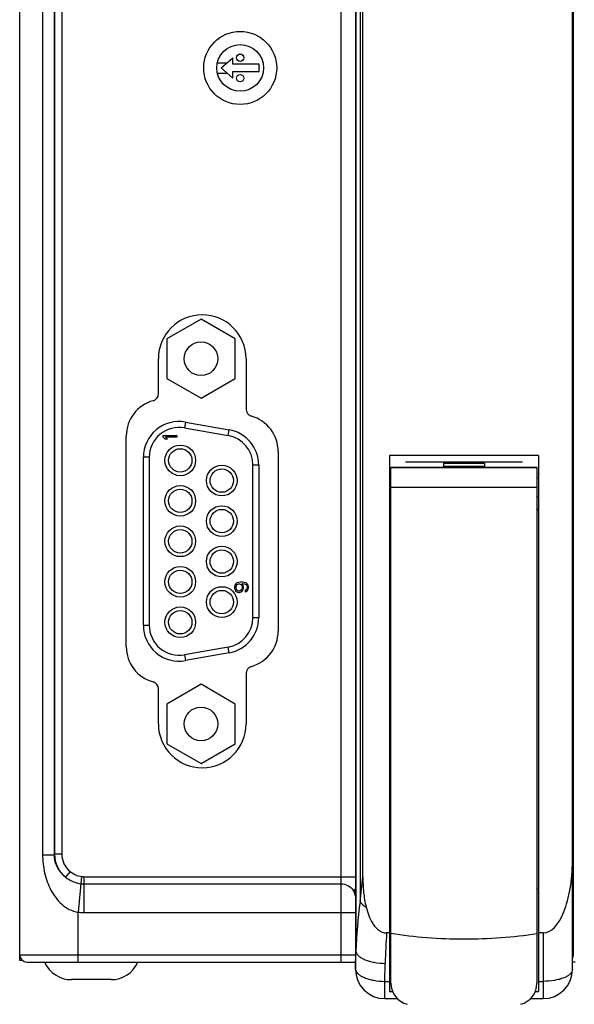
# Model space of a CAD drawing. Header units: millimetres. Extents: x 0 to 421, y 0 to 299.
# Tile 1 of 14: x 118 to 156, y 46 to 113. Entities that reach past the tile are written whole.
import ezdxf

# ---------------------------------------------------------------- set-up
doc = ezdxf.new("R2010")
doc.units = ezdxf.units.MM
doc.header["$LTSCALE"] = 65.395
doc.layers.add('COUPLER-SHAPE', color=7, linetype='CONTINUOUS')

msp = doc.modelspace()

# ---------------------------------------------------------------- linework, layer by layer
at = {"layer": 'COUPLER-SHAPE', "color": 7, "linetype": 'Continuous'}
for p, q in [((118.149485, 48.814469), (118.149485, 145.214469)), ((141.149485, 145.214469), (141.149485, 48.214469)), ((141.17836, 145.188334), (141.17836, 49.443065)), ((140.149485, 144.714469), (140.149485, 48.714469)), ((141.461699, 144.14223), (141.461699, 52.855612)), ((141.649485, 54.550249), (141.649485, 143.577351)), ((119.719955, 137.361199), (119.719955, 56.067737)), ((120.503972, 137.361201), (120.503972, 56.067737)), ((120.532634, 137.332538), (120.532634, 56.096399)), ((121.03233, 137.332538), (121.03233, 56.096399)), ((155.999485, 48.214469), (155.999485, 120.714469)), ((156.064936, 49.214469), (156.064936, 115.660824)), ((131.949485, 109.914469), (132.749485, 110.614469)), ((132.749485, 110.164469), (132.749485, 110.614469)), ((131.688236, 110.264469), (132.323875, 110.264469)), ((131.949485, 109.914469), (132.749485, 109.214469)), ((132.323875, 110.24206), (132.323875, 110.264469)), ((134.549485, 110.164469), (132.749485, 110.164469)), ((134.549485, 109.664469), (134.549485, 110.164469)), ((131.688236, 109.564469), (132.323875, 109.564469)), ((132.323875, 109.564469), (132.323875, 109.586878)), ((132.749485, 109.214469), (132.749485, 109.664469)), ((132.749485, 109.664469), (134.549485, 109.664469)), ((130.569485, 92.717241), (128.224485, 91.363355)), ((132.914485, 91.363355), (130.569485, 92.717241)), ((128.224485, 91.363355), (128.224485, 88.655582)), ((132.914485, 88.655582), (132.914485, 91.363355)), ((127.649485, 87.619818), (127.649485, 90.014469)), ((133.649485, 90.014469), (133.649485, 86.55806)), ((128.224485, 88.655582), (130.569485, 87.301696)), ((130.569485, 87.301696), (132.914485, 88.655582)), ((129.494923, 85.677248), (129.425464, 85.283324)), ((129.494923, 85.677248), (132.494923, 85.148267)), ((129.425464, 85.283324), (132.425464, 84.754344)), ((132.425464, 84.754344), (132.494923, 85.148267)), ((125.449485, 70.30022), (125.449485, 84.728717)), ((127.969485, 84.633219), (127.969485, 84.751969)), ((127.969485, 84.751969), (128.919485, 84.751969)), ((127.969485, 84.633219), (128.110975, 84.514469)), ((128.272677, 84.514469), (128.110975, 84.514469)), ((128.272677, 84.514469), (128.131188, 84.633219)), ((128.919485, 84.633219), (128.131188, 84.633219)), ((128.919485, 84.751969), (128.919485, 84.633219)), ((135.849485, 83.667039), (135.849485, 71.361898)), ((126.619485, 71.764469), (126.619485, 83.264469)), ((127.019485, 83.264469), (126.619485, 83.264469)), ((127.019485, 83.264469), (127.019485, 71.764469)), ((153.674485, 83.391701), (143.474485, 83.391701)), ((143.474485, 83.391701), (143.474485, 46.692808)), ((144.574485, 82.948851), (152.574485, 82.948851)), ((153.674485, 83.391701), (153.674485, 46.692808)), ((134.519485, 82.735488), (134.119485, 82.735488)), ((134.119485, 72.29345), (134.119485, 82.735488)), ((134.519485, 82.735488), (134.519485, 72.29345)), ((143.574485, 82.565069), (147.174485, 82.565069)), ((143.574485, 47.276064), (143.574485, 82.565069)), ((153.574485, 82.55544), (143.574485, 82.55544)), ((147.174485, 82.864469), (149.974485, 82.864469)), ((147.174485, 82.864469), (147.174485, 82.561578)), ((147.174485, 82.664469), (149.974485, 82.664469)), ((147.174485, 82.561578), (149.974485, 82.561578)), ((149.974485, 82.864469), (149.974485, 82.561578)), ((149.974485, 82.565069), (153.574485, 82.565069)), ((153.574485, 82.565069), (153.574485, 47.276064)), ((143.474485, 81.864469), (143.574485, 81.864469)), ((153.674485, 81.864469), (153.574485, 81.864469)), ((143.574485, 81.214469), (153.574485, 81.214469)), ((143.474485, 80.564469), (143.574485, 80.564469)), ((153.674485, 80.564469), (153.574485, 80.564469)), ((143.574485, 79.714469), (143.474485, 79.714469)), ((143.474485, 79.695262), (143.574485, 79.695262)), ((143.574485, 79.644304), (143.474485, 79.644304)), ((153.674485, 79.714469), (153.574485, 79.714469)), ((153.674485, 79.695262), (153.574485, 79.695262)), ((153.674485, 79.644304), (153.574485, 79.644304)), ((156.015194, 79.164469), (156.027236, 79.164469)), ((156.015194, 73.764469), (156.015194, 79.164469)), ((156.027236, 79.164469), (156.027236, 73.764469)), ((132.889698, 74.50926), (132.869485, 74.410302)), ((132.869485, 74.410302), (132.869485, 74.311344)), ((132.869485, 74.311344), (132.889698, 74.212385)), ((132.950336, 74.608219), (132.889698, 74.50926)), ((132.889698, 74.212385), (132.950336, 74.113427)), ((133.031188, 74.667594), (132.950336, 74.608219)), ((132.970549, 74.430094), (132.990762, 74.489469)), ((132.970549, 74.291552), (132.970549, 74.430094)), ((132.990762, 74.232177), (132.970549, 74.291552)), ((132.990762, 74.489469), (133.031188, 74.548844)), ((133.031188, 74.172802), (132.990762, 74.232177)), ((133.132251, 74.707177), (133.031188, 74.667594)), ((133.031188, 74.548844), (133.091826, 74.588427)), ((133.091826, 74.133219), (133.031188, 74.172802)), ((133.091826, 74.588427), (133.152464, 74.608219)), ((133.152464, 74.113427), (133.091826, 74.133219)), ((133.273741, 74.726969), (133.132251, 74.707177)), ((133.152464, 74.608219), (133.19289, 74.608219)), ((133.19289, 74.608219), (133.253528, 74.588427)), ((133.253528, 74.133219), (133.19289, 74.113427)), ((133.253528, 74.588427), (133.314166, 74.548844)), ((133.314166, 74.172802), (133.253528, 74.133219)), ((133.41523, 74.726969), (133.273741, 74.726969)), ((133.314166, 74.548844), (133.354592, 74.489469)), ((133.354592, 74.232177), (133.314166, 74.172802)), ((133.354592, 74.489469), (133.374805, 74.430094)), ((133.374805, 74.291552), (133.354592, 74.232177)), ((133.374805, 74.62801), (133.41523, 74.62801)), ((133.455656, 74.50926), (133.374805, 74.62801)), ((133.374805, 74.430094), (133.374805, 74.291552)), ((133.395017, 74.113427), (133.455656, 74.212385)), ((133.556719, 74.707177), (133.41523, 74.726969)), ((133.41523, 74.62801), (133.536507, 74.608219)), ((133.475868, 74.410302), (133.455656, 74.50926)), ((133.455656, 74.212385), (133.475868, 74.311344)), ((133.475868, 74.311344), (133.475868, 74.410302)), ((133.536507, 74.608219), (133.597145, 74.588427)), ((133.657783, 74.667594), (133.556719, 74.707177)), ((133.597145, 74.588427), (133.657783, 74.548844)), ((133.657783, 74.192594), (133.597145, 74.15301)), ((133.597145, 74.15301), (133.597145, 74.054052)), ((133.738634, 74.608219), (133.657783, 74.667594)), ((133.657783, 74.548844), (133.698209, 74.489469)), ((133.698209, 74.251969), (133.657783, 74.192594)), ((133.657783, 74.073844), (133.738634, 74.133219)), ((133.698209, 74.489469), (133.718422, 74.430094)), ((133.718422, 74.311344), (133.698209, 74.251969)), ((133.718422, 74.430094), (133.718422, 74.311344)), ((133.799273, 74.50926), (133.738634, 74.608219)), ((133.738634, 74.133219), (133.799273, 74.232177)), ((133.819485, 74.410302), (133.799273, 74.50926)), ((133.799273, 74.232177), (133.819485, 74.331135)), ((133.819485, 74.331135), (133.819485, 74.410302)), ((132.950336, 74.113427), (133.031188, 74.054052)), ((133.031188, 74.054052), (133.132251, 74.014469)), ((133.132251, 74.014469), (133.213102, 74.014469)), ((133.19289, 74.113427), (133.152464, 74.113427)), ((133.213102, 74.014469), (133.314166, 74.054052)), ((133.314166, 74.054052), (133.395017, 74.113427)), ((133.597145, 74.054052), (133.657783, 74.073844)), ((156.027236, 73.764469), (156.015194, 73.764469)), ((134.119485, 72.29345), (134.519485, 72.29345)), ((126.619485, 71.764469), (127.019485, 71.764469)), ((132.425464, 70.274594), (129.425464, 69.745613)), ((132.494923, 69.880671), (132.425464, 70.274594)), ((129.425464, 69.745613), (129.494923, 69.35169)), ((132.494923, 69.880671), (129.494923, 69.35169)), ((133.649485, 68.470877), (133.649485, 65.014469)), ((127.649485, 65.014469), (127.649485, 67.409119)), ((130.569485, 67.727241), (128.224485, 66.373355)), ((132.914485, 66.373355), (130.569485, 67.727241)), ((128.224485, 66.373355), (128.224485, 63.665582)), ((132.914485, 63.665582), (132.914485, 66.373355)), ((128.224485, 63.665582), (130.569485, 62.311696)), ((130.569485, 62.311696), (132.914485, 63.665582)), ((119.719955, 56.067737), (120.503972, 56.067737)), ((120.503972, 56.067737), (120.532634, 56.096399)), ((121.03233, 56.096399), (120.532634, 56.096399)), ((121.602255, 54.919806), (121.292802, 54.527839)), ((122.392107, 54.570369), (122.149485, 52.132924)), ((122.54583, 54.562739), (141.149485, 54.562739)), ((122.54583, 54.562739), (122.54583, 52.11325)), ((122.54583, 54.072841), (140.149485, 54.072841)), ((141.461699, 52.855612), (141.649485, 54.550249)), ((141.114214, 53.714469), (141.140149, 53.714469)), ((143.574485, 53.714469), (143.474485, 53.714469)), ((153.674485, 53.714469), (153.574485, 53.714469)), ((122.149485, 48.714469), (122.149485, 52.132924)), ((122.54583, 52.11325), (141.149485, 52.11325)), ((143.474485, 50.714469), (143.278491, 50.714469)), ((153.999485, 50.714469), (153.674485, 50.714469)), ((153.999485, 50.714469), (153.999485, 46.214469)), ((118.149485, 49.214469), (141.149485, 49.214469)), ((141.149485, 48.203386), (141.17836, 49.443065)), ((156.064936, 49.214469), (155.999485, 49.214469)), ((118.350314, 48.814469), (118.149485, 48.814469)), ((118.649485, 48.714469), (141.149485, 48.714469)), ((143.146943, 47.39965), (143.17562, 48.630788)), ((156.199485, 48.714469), (155.999485, 48.714469)), ((124.407673, 47.514469), (121.691298, 47.514469)), ((143.146943, 47.39965), (143.474485, 47.39965)), ((143.146943, 46.214469), (143.146943, 47.39965)), ((153.674485, 47.39965), (153.999485, 47.39965)), ((143.474485, 46.692808), (143.692534, 46.692808)), ((153.455785, 46.692808), (153.674485, 46.692808)), ((143.149485, 46.214469), (144.016193, 46.214469)), ((153.133585, 46.214469), (153.999485, 46.214469))]:
    msp.add_line(p, q, dxfattribs=at)
for centre, radius in [((133.249485, 109.914469), 2.500076), ((133.249485, 109.914469), 1.6), ((133.249485, 110.614469), 0.25), ((133.249485, 109.214469), 0.25), ((130.569485, 90.009469), 1.15), ((129.149485, 83.054469), 1.049971), ((129.149485, 83.054469), 0.799988), ((131.989485, 81.669469), 1.049971), ((131.989485, 81.669469), 0.799988), ((129.149485, 80.284469), 1.049971), ((129.149485, 80.284469), 0.799988), ((131.989485, 78.899469), 1.049971), ((131.989485, 78.899469), 0.799988), ((129.149485, 77.514469), 1.049971), ((129.149485, 77.514469), 0.799988), ((131.989485, 76.129469), 1.049971), ((131.989485, 76.129469), 0.799988), ((129.149485, 74.744469), 1.049971), ((129.149485, 74.744469), 0.799988), ((131.989485, 73.359469), 1.049971), ((131.989485, 73.359469), 0.799988), ((129.149485, 71.974469), 1.049971), ((129.149485, 71.974469), 0.799988), ((130.569485, 65.019469), 1.15)]:
    msp.add_circle(centre, radius, dxfattribs=at)
for centre, radius, start, end in [((130.649485, 90.014469), 3, 0, 180), ((129.069485, 83.264469), 2.45, 80, 180), ((129.069485, 83.264469), 2.05, 80, 180), ((132.069485, 82.735488), 2.45, 0, 80), ((132.069485, 82.735488), 2.05, 0, 80), ((132.069485, 72.29345), 2.05, 280, 0), ((132.069485, 72.29345), 2.45, 280, 0), ((129.069485, 71.764469), 2.45, 180, 280), ((129.069485, 71.764469), 2.05, 180, 280), ((130.649485, 65.014469), 3, 180, 0), ((122.531906, 56.096823), 1.999272, 180.01215515, 231.69924649), ((122.531246, 56.096124), 1.498916, 179.98949689, 231.70026918), ((122.545876, 56.116138), 2.043297, 264.31786975, 269.99869321), ((122.545859, 56.115799), 1.55306, 264.31841959, 269.99890252), ((140.176484, 53.088786), 0.973731, 18.37990878, 33.98347739), ((140.181941, 53.091874), 0.96758, 9.18430397, 18.30823924), ((172.617492, 48.550762), 31.451792, 172.13315425, 178.37427254), ((122.54594, 56.117424), 4.004175, 264.31781596, 269.9984194), ((183.025999, 47.707756), 39.861068, 175.67408198, 178.67312736), ((118.649485, 49.214469), 0.5, 180, 270), ((143.149485, 48.214469), 2, 180, 270), ((153.999485, 48.214469), 2, 270, 0), ((145.074485, 47.276064), 1.5, 180, 254.97388624), ((152.074485, 47.276064), 1.5, 285.02611376, 0)]:
    msp.add_arc(centre, radius, start, end, dxfattribs=at)
for centre, major_axis, ratio, start_param, end_param in [((127.149409, 87.619999), (-0.321512, 0.383163), 0.9996315, 2.713328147, 4.014075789), ((127.949866, 84.72781), (1.607561, -1.915817), 0.9996315, 2.713328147, 4.014075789), ((134.149562, 86.558188), (0.383122, 0.321477), 0.999740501, 2.443588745, 3.744336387), ((133.349105, 83.6664), (-1.915608, -1.607386), 0.999740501, 2.443588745, 3.744336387), ((133.349105, 71.362537), (-1.915608, 1.607386), 0.999740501, 2.53884892, 3.839596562), ((127.949866, 70.301127), (1.607561, 1.915817), 0.9996315, 2.269109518, 3.56985716), ((134.149562, 68.470749), (0.383122, -0.321477), 0.999740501, 2.53884892, 3.839596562), ((127.149409, 67.408938), (0.321512, 0.383163), 0.9996315, -0.872483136, 0.428264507), ((153.999485, 55.638898), (0, -4.924429), 0.406138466, 0, 1.570796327), ((155.564929, 49.214469), (0.500007, 0), 0.999986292, -0.512870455, 0), ((121.691451, 49.514545), (-1.414321, -1.414321), 0.99992385, -0.373383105, 0.785360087), ((124.40752, 49.514545), (-1.414321, 1.414321), 0.99992385, 2.356232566, 3.514975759)]:
    msp.add_ellipse(centre, major_axis=major_axis, ratio=ratio, start_param=start_param, end_param=end_param, dxfattribs=at)
for points, knots in [([(119.719955, 56.067737), (119.719953, 55.647185), (119.809504, 54.810922), (120.160127, 53.819639), (120.599961, 53.119208), (121.019366, 52.659008), (121.53601, 52.29812), (121.941344, 52.164186), (122.149485, 52.132913)], [0, 0, 0, 0, 0.252938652, 0.501384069, 0.624718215, 0.748392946, 0.873409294, 1, 1, 1, 1]), ([(120.503972, 56.067737), (120.503777, 55.903677), (120.545091, 55.586958), (120.769501, 55.0308), (121.067517, 54.695249), (121.292779, 54.527858)], [0, 0, 0, 0, 0.275524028, 0.528677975, 1, 1, 1, 1]), ([(121.602255, 54.919806), (121.716513, 54.829606), (121.963011, 54.670679), (122.247606, 54.584763), (122.392107, 54.570369)], [0, 0, 0, 0, 0.500612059, 1, 1, 1, 1]), ([(121.292793, 54.527844), (121.444045, 54.409678), (121.77471, 54.205783), (122.152268, 54.101932), (122.343571, 54.082881)], [0, 0, 0, 0, 0.499595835, 1, 1, 1, 1]), ([(140.149485, 54.072841), (140.312159, 54.072841), (140.641245, 53.993201), (140.893735, 53.766814), (140.983921, 53.633024)], [0, 0, 0, 0, 0.502044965, 1, 1, 1, 1]), ([(141.649485, 54.550249), (141.649485, 54.201574), (141.681697, 53.504016), (141.793109, 52.812951), (141.877573, 52.474785)], [0, 0, 0, 0, 0.500086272, 1, 1, 1, 1]), ([(141.109121, 53.511118), (141.100249, 53.554997), (141.087656, 53.614109), (141.090105, 53.681578), (141.098652, 53.705218), (141.105284, 53.710859)], [0, 0, 0, 0, 0.657654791, 0.872090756, 1, 1, 1, 1]), ([(141.461699, 52.855612), (141.500871, 52.781444), (141.628535, 52.635202), (141.78603, 52.527821), (141.877573, 52.474785)], [0, 0, 0, 0, 0.442218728, 1, 1, 1, 1]), ([(141.877573, 52.474785), (141.926079, 52.280581), (142.044261, 51.897254), (142.262415, 51.443102), (142.498646, 51.118405), (142.715013, 50.907414), (142.977057, 50.75327), (143.178621, 50.714469), (143.278491, 50.714469)], [0, 0, 0, 0, 0.25011809, 0.500070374, 0.625175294, 0.750253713, 0.875209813, 1, 1, 1, 1]), ([(143.57449, 50.686078), (144.389254, 50.558197), (146.051962, 50.366595), (148.571523, 50.266134), (151.092767, 50.358629), (152.757934, 50.545027), (153.574481, 50.670394)], [0, 0, 0, 0, 0.246531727, 0.499722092, 0.753056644, 1, 1, 1, 1]), ([(141.17836, 49.443065), (141.18471, 49.389073), (141.228747, 49.274148), (141.361732, 49.12529), (141.555835, 48.990169), (141.805638, 48.871483), (142.103303, 48.772643), (142.561882, 48.669461), (142.926789, 48.635628), (143.17562, 48.630788)], [0, 0, 0, 0, 0.071630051, 0.156672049, 0.259672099, 0.381334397, 0.519898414, 0.672080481, 1, 1, 1, 1]), ([(141.149684, 48.211927), (141.156035, 48.157925), (141.200039, 48.04299), (141.333067, 47.894157), (141.52715, 47.759025), (141.776967, 47.640354), (142.074635, 47.541497), (142.533216, 47.438323), (142.898124, 47.404489), (143.146943, 47.39965)], [0, 0, 0, 0, 0.071642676, 0.156665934, 0.259677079, 0.381338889, 0.51989606, 0.67209649, 1, 1, 1, 1]), ([(155.999485, 48.211927), (155.999485, 48.157578), (155.96791, 48.038978), (155.843365, 47.884267), (155.653263, 47.746119), (155.403088, 47.626169), (155.101028, 47.527846), (154.630595, 47.427782), (154.255444, 47.39965), (153.999485, 47.39965)], [0, 0, 0, 0, 0.07076593, 0.153321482, 0.254064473, 0.374512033, 0.513170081, 0.666725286, 1, 1, 1, 1])]:
    msp.add_open_spline(points, degree=3, knots=knots, dxfattribs=at)
for points in [[(141.105284, 53.710859), (141.10773, 53.712939), (141.111004, 53.714469), (141.114214, 53.714469)], [(141.128369, 53.414469), (141.12239, 53.446769), (141.115631, 53.478921), (141.109121, 53.511118)]]:
    msp.add_open_spline(points, degree=3, dxfattribs=at)

doc.saveas('drawing.dxf')
